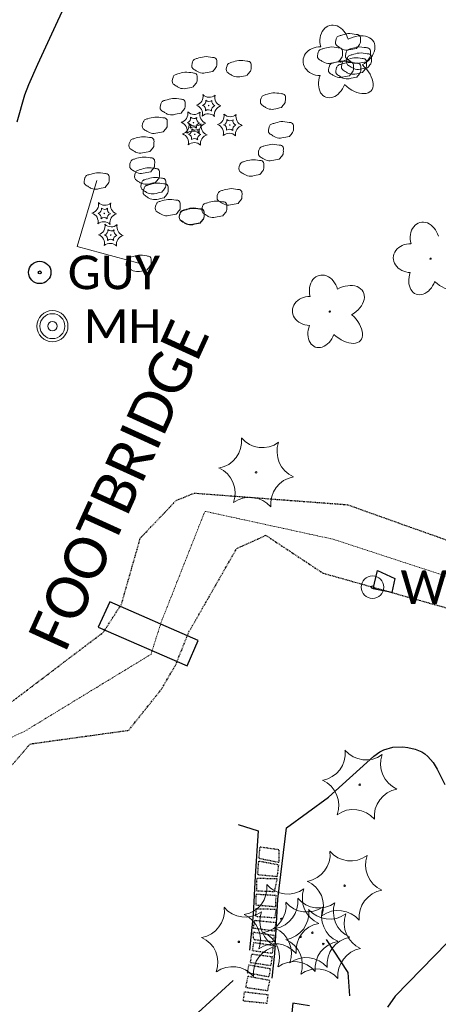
# Model space of a CAD drawing. Extents: x 386237 to 390135, y 96958 to 113752.
# Tile 56 of 116: x 388249 to 388309, y 102143 to 102283. Entities that reach past the tile are written whole.
import ezdxf
from ezdxf.enums import TextEntityAlignment as Align

# ---------------------------------------------------------------- set-up
doc = ezdxf.new("R2010")
doc.units = 0
doc.header["$MEASUREMENT"] = 0
doc.linetypes.add('Echnl', pattern=[0.68, 0.25, -0.03, 0.02, -0.03, 0.02, -0.03, 0.02, -0.03, 0.25])
doc.linetypes.add('Wisdot1', pattern=[0.0625, 0.03125, -0.03125])
for name, color, linetype, lineweight in [('E_BLD', 231, 'Continuous', 25), ('E_BLD_Steps', 31, 'Wisdot1', 25), ('E_DTM_BreakLines', 31, 'Continuous', 25), ('E_FEN_Generic', 41, 'Efen', 18), ('E_LAND_Vegetation', 81, 'Continuous', 18), ('E_MISCPROP_Railing', 31, 'Continuous', 18), ('E_MISCPROP_Solid', 231, 'Continuous', 18), ('E_MISCPROP_Well', 131, 'Continuous', 18), ('E_RDWY_AsphConc', 201, 'Continuous', 25), ('E_STRUCT', 41, 'Continuous', 25), ('E_UTL_EGuyWire', 201, 'Continuous', 25), ('E_UTL_MH', 31, 'Continuous', 18), ('E_WAL', 41, 'Continuous', 25), ('E_WTR_Channel', 131, 'Echnl', 18), ('E_WTR_Edge', 131, 'Echnl', 25)]:
    doc.layers.add(name, color=color, linetype=linetype, lineweight=lineweight)
doc.styles.add('CalibriLight', font='calibril.ttf')
doc.linetypes.add('Efen', pattern='A,0.105,-0.0325,[20,dgnlstyle-ewdotudls.shx,S=0.000293,R=0,X=0,Y=0],-0.0325,0.105', length=0.275)

# ---------------------------------------------------------------- blocks, each defined once
blk = doc.blocks.new('GUY')
at = {"color": 0, "linetype": 'ByBlock', "lineweight": -2, "transparency": 16777216}
for radius in [4, 0.5]:
    blk.add_circle((0, 0), radius, dxfattribs=at)
at = {"color": 0, "linetype": 'ByBlock', "lineweight": -2, "transparency": 16777216, "style": 'CalibriLight'}
blk.add_text('GUY', height=12, dxfattribs=at).set_placement((10, 0), align=Align.MIDDLE_LEFT)
blk = doc.blocks.new('MH')
at = {"color": 0, "linetype": 'ByBlock', "lineweight": -2, "transparency": 16777216}
for radius in [5, 4, 1.5]:
    blk.add_circle((0, 0), radius, dxfattribs=at)
at = {"color": 0, "linetype": 'ByBlock', "lineweight": -2, "transparency": 16777216, "style": 'CalibriLight'}
blk.add_text('MH', height=10.8, dxfattribs=at).set_placement((10, 0), align=Align.MIDDLE_LEFT)
blk = doc.blocks.new('WELL')
at = {"color": 0, "linetype": 'ByBlock', "lineweight": -2, "transparency": 16777216}
for radius in [4, 0.5]:
    blk.add_circle((0, 0), radius, dxfattribs=at)
at = {"color": 0, "linetype": 'ByBlock', "lineweight": -2, "transparency": 16777216, "style": 'CalibriLight'}
blk.add_text('WELL', height=12, dxfattribs=at).set_placement((10, 0), align=Align.MIDDLE_LEFT)

msp = doc.modelspace()

# ---------------------------------------------------------------- linework, layer by layer
at = {"layer": 'E_BLD', "ltscale": 5}
for p, q in [((388299.8, 102201.9), (388300.41, 102204.51)), ((388300.41, 102204.51), (388302.87, 102203.37)), ((388302.87, 102203.37), (388302.46, 102201.36)), ((388302.46, 102201.36), (388299.8, 102201.9))]:
    msp.add_line(p, q, dxfattribs=at)
at = {"layer": 'E_BLD_Steps', "flags": 128}
for points in [[(388286.35, 102162.92), (388283.51, 102163.49), (388283.65, 102165.16), (388286.35, 102164.78), (388286.35, 102162.92)], [(388286.07, 102160.91), (388283.32, 102161.17), (388283.47, 102163.15), (388286.27, 102162.62), (388286.07, 102160.91)], [(388285.67, 102158.76), (388283.18, 102158.86), (388283.22, 102160.7), (388286.07, 102160.65), (388285.67, 102158.76)], [(388285.87, 102156.61), (388283.08, 102156.84), (388283.08, 102158.44), (388285.88, 102158.27), (388285.87, 102156.61)], [(388285.75, 102155.03), (388283.05, 102155.23), (388283.11, 102156.36), (388285.91, 102156.29), (388285.75, 102155.03)], [(388285.72, 102153.15), (388282.7, 102153.56), (388282.92, 102154.7), (388285.89, 102154.4), (388285.72, 102153.15)], [(388285.48, 102151.62), (388282.77, 102151.93), (388282.65, 102153.03), (388285.71, 102152.56), (388285.48, 102151.62)], [(388285.37, 102149.98), (388282.57, 102150.35), (388282.77, 102151.55), (388285.51, 102151.14), (388285.37, 102149.98)], [(388285.17, 102148.23), (388282.28, 102148.66), (388282.48, 102149.9), (388285.36, 102149.53), (388285.17, 102148.23)], [(388284.9, 102146.63), (388281.86, 102147.21), (388282.07, 102148.35), (388285.12, 102147.83), (388284.9, 102146.63)], [(388284.69, 102144.66), (388281.63, 102145.11), (388281.94, 102146.75), (388285.02, 102146.17), (388284.69, 102144.66)], [(388284.61, 102142.86), (388281.27, 102143.2), (388281.44, 102144.53), (388284.76, 102144.12), (388284.61, 102142.86)]]:
    msp.add_lwpolyline(points, dxfattribs=at)
at = {"layer": 'E_DTM_BreakLines', "flags": 128}
msp.add_lwpolyline([(388218.96, 102118.31), (388227.08, 102120.58), (388232.13, 102128.48), (388237.77, 102131.18), (388246.45, 102130.37), (388258.52, 102130.72), (388265.83, 102137.17), (388274.82, 102141.56), (388279.83, 102146.11)], dxfattribs=at)
at = {"layer": 'E_FEN_Generic', "flags": 128}
msp.add_lwpolyline([(388266.39, 102248.28), (388257.58, 102250.66), (388260.4, 102260.02)], dxfattribs=at)
at = {"layer": 'E_LAND_Vegetation'}
for centre, radius in [((388295.1, 102276.96), 0.0916), ((388276.33, 102270.71), 0.0366), ((388274.16, 102268.27), 0.0366), ((388279.34, 102267.95), 0.0366), ((388274.35, 102266.61), 0.0366), ((388261.44, 102255.35), 0.0366), ((388262.37, 102252.26), 0.0366), ((388307.96, 102248.91), 0.0916), ((388293.59, 102241.38), 0.0916), ((388283.09, 102218.48), 0.112), ((388297.86, 102174.01), 0.112), ((388295.7, 102159.63), 0.112), ((388286.7, 102154.9), 0.112), ((388291.11, 102152.93), 0.112), ((388280.63, 102151.63), 0.112), ((388289.42, 102152.35), 0.112), ((388292.66, 102151.33), 0.112)]:
    msp.add_circle(centre, radius, dxfattribs=at)
at = {"layer": 'E_LAND_Vegetation', "extrusion": (0, 0, -1)}
for centre, radius, start, end in [((-388274.24, 102272.02), 1.29, 168.9999, 254.812), ((-388275.28, 102271.36), 0.645, 168.9999, 254.812), ((-388272.07, 102269.57), 1.29, 168.9999, 254.812), ((-388277.24, 102269.25), 1.29, 168.9999, 254.812), ((-388272.25, 102267.92), 1.29, 168.9999, 254.812), ((-388273.12, 102268.92), 0.645, 168.9999, 254.812), ((-388278.29, 102268.6), 0.645, 168.9999, 254.812), ((-388273.3, 102267.26), 0.645, 168.9999, 254.812), ((-388259.35, 102256.65), 1.29, 168.9999, 254.812), ((-388260.4, 102256), 0.645, 168.9999, 254.812), ((-388260.27, 102253.57), 1.29, 168.9999, 254.812), ((-388261.32, 102252.91), 0.645, 168.9999, 254.812), ((-388289.1, 102213.96), 3.94, 354.0728, 79.7489), ((-388303.87, 102169.49), 3.94, 354.0728, 79.7489), ((-388301.71, 102155.11), 3.94, 354.0728, 79.7489), ((-388292.71, 102150.38), 3.94, 354.0728, 79.7489), ((-388295.44, 102147.83), 3.94, 354.0728, 79.7489), ((-388297.13, 102148.41), 3.94, 354.0728, 79.7489), ((-388286.65, 102147.11), 3.94, 354.0728, 79.7489), ((-388298.68, 102146.81), 3.94, 354.0728, 79.7489)]:
    msp.add_arc(centre, radius, start, end, dxfattribs=at)
at = {"layer": 'E_LAND_Vegetation'}
for centre, radius, start, end in [((388276.41, 102273.18), 1.29, 225.2113, 310.9762), ((388278.5, 102271.87), 1.29, 165.2113, 250.9762), ((388274.15, 102269.55), 1.29, 345.2113, 70.9762), ((388275.24, 102270.13), 0.645, 345.2113, 70.9762), ((388276.37, 102271.94), 0.645, 225.2113, 310.9762), ((388277.38, 102270.06), 0.645, 105.2018, 190.9838), ((388277.42, 102271.29), 0.645, 165.2113, 250.9762), ((388278.42, 102269.41), 1.29, 105.2018, 190.9838), ((388274.25, 102270.73), 1.29, 225.2113, 310.9762), ((388276.34, 102269.43), 1.29, 165.2113, 250.9762), ((388276.25, 102268.25), 1.29, 45.2113, 130.9762), ((388276.29, 102269.48), 0.645, 45.2113, 130.9762), ((388279.42, 102270.41), 1.29, 225.2113, 310.9762), ((388281.51, 102269.11), 1.29, 165.2113, 250.9762), ((388271.99, 102267.11), 1.29, 345.2113, 70.9762), ((388273.08, 102267.69), 0.645, 345.2113, 70.9762), ((388274.43, 102269.08), 1.29, 225.2113, 310.9762), ((388274.21, 102269.5), 0.645, 225.2113, 310.9762), ((388275.21, 102267.61), 0.645, 105.2018, 190.9838), ((388275.25, 102268.85), 0.645, 165.2113, 250.9762), ((388276.26, 102266.96), 1.29, 105.2018, 190.9838), ((388276.52, 102267.77), 1.29, 165.2113, 250.9762), ((388277.16, 102266.79), 1.29, 345.2113, 70.9762), ((388278.25, 102267.37), 0.645, 345.2113, 70.9762), ((388279.38, 102269.18), 0.645, 225.2113, 310.9762), ((388280.39, 102267.3), 0.645, 105.2018, 190.9838), ((388280.43, 102268.53), 0.645, 165.2113, 250.9762), ((388281.43, 102266.64), 1.29, 105.2018, 190.9838), ((388272.17, 102265.45), 1.29, 345.2113, 70.9762), ((388274.08, 102265.8), 1.29, 45.2113, 130.9762), ((388273.26, 102266.03), 0.645, 345.2113, 70.9762), ((388274.12, 102267.03), 0.645, 45.2113, 130.9762), ((388274.39, 102267.85), 0.645, 225.2113, 310.9762), ((388275.39, 102265.96), 0.645, 105.2018, 190.9838), ((388275.44, 102267.19), 0.645, 165.2113, 250.9762), ((388276.44, 102265.31), 1.29, 105.2018, 190.9838), ((388279.26, 102265.48), 1.29, 45.2113, 130.9762), ((388279.3, 102266.71), 0.645, 45.2113, 130.9762), ((388274.26, 102264.15), 1.29, 45.2113, 130.9762), ((388274.31, 102265.38), 0.645, 45.2113, 130.9762), ((388261.53, 102257.81), 1.29, 225.2113, 310.9762), ((388263.62, 102256.51), 1.29, 165.2113, 250.9762), ((388259.27, 102254.19), 1.29, 345.2113, 70.9762), ((388260.36, 102254.77), 0.645, 345.2113, 70.9762), ((388261.49, 102256.58), 0.645, 225.2113, 310.9762), ((388262.49, 102254.69), 0.645, 105.2018, 190.9838), ((388262.53, 102255.93), 0.645, 165.2113, 250.9762), ((388263.54, 102254.04), 1.29, 105.2018, 190.9838), ((388261.36, 102252.88), 1.29, 45.2113, 130.9762), ((388261.4, 102254.11), 0.645, 45.2113, 130.9762), ((388262.45, 102254.73), 1.29, 225.2113, 310.9762), ((388264.54, 102253.42), 1.29, 165.2113, 250.9762), ((388260.19, 102251.1), 1.29, 345.2113, 70.9762), ((388262.41, 102253.5), 0.645, 225.2113, 310.9762), ((388263.46, 102252.84), 0.645, 165.2113, 250.9762), ((388262.28, 102249.8), 1.29, 45.2113, 130.9762), ((388261.28, 102251.68), 0.645, 345.2113, 70.9762), ((388262.33, 102251.03), 0.645, 45.2113, 130.9762), ((388263.41, 102251.61), 0.645, 105.2018, 190.9838), ((388264.46, 102250.96), 1.29, 105.2018, 190.9838), ((388277.1, 102222.96), 3.93, 280.2067, 5.9716), ((388283.99, 102225.94), 3.93, 220.2113, 305.9762), ((388290, 102221.43), 3.93, 160.2113, 245.9762), ((388276.17, 102215.53), 3.93, 340.2113, 65.9762), ((388282.18, 102211.02), 3.93, 40.2113, 125.9762), ((388291.87, 102178.49), 3.93, 280.2067, 5.9716), ((388298.76, 102181.47), 3.93, 220.2113, 305.9762), ((388304.77, 102176.96), 3.93, 160.2113, 245.9762), ((388290.95, 102171.06), 3.93, 340.2113, 65.9762), ((388296.96, 102166.55), 3.93, 40.2113, 125.9762), ((388289.71, 102164.11), 3.93, 280.2067, 5.9716), ((388296.6, 102167.09), 3.93, 220.2113, 305.9762), ((388302.61, 102162.58), 3.93, 160.2113, 245.9762), ((388280.71, 102159.38), 3.93, 280.2067, 5.9716), ((388287.6, 102162.36), 3.93, 220.2113, 305.9762), ((388288.78, 102156.68), 3.93, 340.2113, 65.9762), ((388293.61, 102157.85), 3.93, 160.2113, 245.9762), ((388283.44, 102156.83), 3.93, 280.2067, 5.9716), ((388285.13, 102157.41), 3.93, 280.2067, 5.9716), ((388290.33, 102159.81), 3.93, 220.2113, 305.9762), ((388292.02, 102160.39), 3.93, 220.2113, 305.9762), ((388298.03, 102155.88), 3.93, 160.2113, 245.9762), ((388274.65, 102156.11), 3.93, 280.2067, 5.9716), ((388281.54, 102159.09), 3.93, 220.2113, 305.9762), ((388287.55, 102154.58), 3.93, 160.2113, 245.9762), ((388286.68, 102155.81), 3.93, 280.2067, 5.9716), ((388293.57, 102158.79), 3.93, 220.2113, 305.9762), ((388296.34, 102155.3), 3.93, 160.2113, 245.9762), ((388294.79, 102152.17), 3.93, 40.2113, 125.9762), ((388299.58, 102154.27), 3.93, 160.2113, 245.9762), ((388279.78, 102151.95), 3.93, 340.2113, 65.9762), ((388282.51, 102149.4), 3.93, 340.2113, 65.9762), ((388284.2, 102149.98), 3.93, 340.2113, 65.9762), ((388273.72, 102148.68), 3.93, 340.2113, 65.9762), ((388285.75, 102148.38), 3.93, 340.2113, 65.9762), ((388285.79, 102147.44), 3.93, 40.2113, 125.9762), ((388288.52, 102144.89), 3.93, 40.2113, 125.9762), ((388290.21, 102145.47), 3.93, 40.2113, 125.9762), ((388279.73, 102144.17), 3.93, 40.2113, 125.9762), ((388291.76, 102143.86), 3.93, 40.2113, 125.9762)]:
    msp.add_arc(centre, radius, start, end, dxfattribs=at)
for centre, major_axis, ratio in [((388294.25, 102279.62), (0.68, -2.49), 0.782863), ((388294.25, 102279.62), (0.68, -2.49), 0.782863), ((388297.21, 102278.32), (-2.64, -1.46), 0.691916), ((388297.21, 102278.32), (-2.64, -1.46), 0.691916), ((388292.25, 102277.03), (2.47, -0.06), 0.832022), ((388292.25, 102277.03), (2.47, -0.06), 0.832022), ((388296.96, 102275.1), (-2.51, 2.29), 0.560249), ((388296.96, 102275.1), (-2.51, 2.29), 0.560249), ((388293.94, 102274.33), (0.9, 2.43), 0.716896), ((388293.94, 102274.33), (0.9, 2.43), 0.716896), ((388307.12, 102251.57), (0.68, -2.49), 0.782863), ((388307.12, 102251.57), (0.68, -2.49), 0.782863), ((388305.12, 102248.99), (2.47, -0.06), 0.832022), ((388305.12, 102248.99), (2.47, -0.06), 0.832022), ((388309.82, 102247.06), (-2.51, 2.29), 0.560249), ((388309.82, 102247.06), (-2.51, 2.29), 0.560249), ((388292.74, 102244.04), (0.68, -2.49), 0.782863), ((388292.74, 102244.04), (0.68, -2.49), 0.782863), ((388306.81, 102246.29), (0.9, 2.43), 0.716896), ((388306.81, 102246.29), (0.9, 2.43), 0.716896), ((388295.7, 102242.75), (-2.64, -1.46), 0.691916), ((388295.7, 102242.75), (-2.64, -1.46), 0.691916), ((388290.74, 102241.46), (2.47, -0.06), 0.832022), ((388290.74, 102241.46), (2.47, -0.06), 0.832022), ((388295.45, 102239.53), (-2.51, 2.29), 0.560249), ((388295.45, 102239.53), (-2.51, 2.29), 0.560249), ((388292.43, 102238.76), (0.9, 2.43), 0.716896), ((388292.43, 102238.76), (0.9, 2.43), 0.716896)]:
    msp.add_ellipse(centre, major_axis=major_axis, ratio=ratio, start_param=1.570796, end_param=4.712389, dxfattribs=at)
at = {"layer": 'E_MISCPROP_Solid'}
for points in [[(388297.39, 102278.86), (388297.54, 102279.05), (388297.69, 102279.24), (388297.84, 102279.43), (388297.99, 102279.61), (388297.96, 102279.89), (388297.96, 102280.12), (388297.96, 102280.32), (388298, 102280.52), (388297.82, 102280.71), (388297.67, 102280.87), (388297.51, 102280.83), (388297.34, 102280.85), (388296.96, 102280.91), (388296.56, 102281), (388296.18, 102280.95), (388295.84, 102280.91), (388295.52, 102280.81), (388295.18, 102280.71), (388295.03, 102280.67), (388294.88, 102280.63), (388294.73, 102280.55), (388294.61, 102280.47), (388294.57, 102280.33), (388294.52, 102280.21), (388294.41, 102279.93), (388294.3, 102279.5), (388294.54, 102279.29), (388294.7, 102279.15), (388294.87, 102279.06), (388295.04, 102278.95), (388295.17, 102278.88), (388295.28, 102278.8), (388295.42, 102278.74), (388295.71, 102278.61), (388296.03, 102278.59), (388296.32, 102278.64), (388296.68, 102278.72), (388297.04, 102278.79), (388297.39, 102278.86)], [(388294.83, 102276.95), (388294.98, 102277.14), (388295.13, 102277.33), (388295.28, 102277.52), (388295.43, 102277.7), (388295.4, 102277.98), (388295.4, 102278.21), (388295.41, 102278.41), (388295.44, 102278.61), (388295.26, 102278.8), (388295.11, 102278.95), (388294.95, 102278.92), (388294.79, 102278.94), (388294.4, 102279), (388294, 102279.09), (388293.62, 102279.04), (388293.29, 102279), (388292.96, 102278.9), (388292.62, 102278.8), (388292.47, 102278.76), (388292.32, 102278.72), (388292.17, 102278.63), (388292.05, 102278.56), (388292.01, 102278.42), (388291.96, 102278.3), (388291.85, 102278.02), (388291.74, 102277.59), (388291.98, 102277.37), (388292.14, 102277.24), (388292.31, 102277.15), (388292.48, 102277.04), (388292.61, 102276.97), (388292.72, 102276.89), (388292.86, 102276.83), (388293.15, 102276.7), (388293.47, 102276.67), (388293.76, 102276.73), (388294.12, 102276.8), (388294.48, 102276.88), (388294.83, 102276.95)], [(388298.81, 102276.96), (388298.97, 102277.15), (388299.12, 102277.34), (388299.27, 102277.53), (388299.41, 102277.71), (388299.38, 102277.99), (388299.38, 102278.22), (388299.39, 102278.42), (388299.42, 102278.62), (388299.24, 102278.81), (388299.09, 102278.97), (388298.93, 102278.93), (388298.77, 102278.96), (388298.38, 102279.01), (388297.99, 102279.1), (388297.6, 102279.05), (388297.27, 102279.01), (388296.94, 102278.91), (388296.61, 102278.81), (388296.45, 102278.77), (388296.3, 102278.74), (388296.16, 102278.65), (388296.03, 102278.58), (388295.99, 102278.44), (388295.94, 102278.32), (388295.83, 102278.03), (388295.73, 102277.6), (388295.97, 102277.39), (388296.12, 102277.25), (388296.29, 102277.16), (388296.46, 102277.06), (388296.59, 102276.98), (388296.7, 102276.9), (388296.84, 102276.84), (388297.14, 102276.72), (388297.45, 102276.69), (388297.75, 102276.75), (388298.1, 102276.82), (388298.46, 102276.89), (388298.81, 102276.96)], [(388276.91, 102275.57), (388277.06, 102275.76), (388277.21, 102275.95), (388277.36, 102276.14), (388277.51, 102276.33), (388277.48, 102276.6), (388277.48, 102276.83), (388277.48, 102277.03), (388277.52, 102277.24), (388277.34, 102277.43), (388277.19, 102277.58), (388277.03, 102277.55), (388276.86, 102277.57), (388276.47, 102277.63), (388276.08, 102277.71), (388275.7, 102277.66), (388275.36, 102277.62), (388275.03, 102277.52), (388274.7, 102277.43), (388274.55, 102277.38), (388274.4, 102277.35), (388274.25, 102277.26), (388274.13, 102277.19), (388274.08, 102277.05), (388274.04, 102276.93), (388273.93, 102276.64), (388273.82, 102276.21), (388274.06, 102276), (388274.22, 102275.86), (388274.39, 102275.77), (388274.56, 102275.67), (388274.68, 102275.59), (388274.8, 102275.52), (388274.94, 102275.45), (388275.23, 102275.33), (388275.54, 102275.3), (388275.84, 102275.36), (388276.2, 102275.43), (388276.55, 102275.5), (388276.91, 102275.57)], [(388298.98, 102276.1), (388299.13, 102276.29), (388299.28, 102276.48), (388299.43, 102276.67), (388299.57, 102276.85), (388299.54, 102277.13), (388299.55, 102277.36), (388299.55, 102277.56), (388299.59, 102277.76), (388299.4, 102277.95), (388299.26, 102278.11), (388299.09, 102278.07), (388298.93, 102278.1), (388298.54, 102278.15), (388298.15, 102278.24), (388297.77, 102278.19), (388297.43, 102278.15), (388297.1, 102278.05), (388296.77, 102277.95), (388296.61, 102277.91), (388296.47, 102277.88), (388296.32, 102277.79), (388296.2, 102277.71), (388296.15, 102277.58), (388296.1, 102277.45), (388296, 102277.17), (388295.89, 102276.74), (388296.13, 102276.53), (388296.28, 102276.39), (388296.45, 102276.3), (388296.63, 102276.19), (388296.75, 102276.12), (388296.87, 102276.04), (388297.01, 102275.98), (388297.3, 102275.85), (388297.61, 102275.83), (388297.91, 102275.89), (388298.27, 102275.96), (388298.62, 102276.03), (388298.98, 102276.1)], [(388281.82, 102275.02), (388281.97, 102275.21), (388282.12, 102275.4), (388282.27, 102275.59), (388282.42, 102275.78), (388282.39, 102276.05), (388282.39, 102276.28), (388282.39, 102276.48), (388282.43, 102276.69), (388282.25, 102276.88), (388282.1, 102277.03), (388281.94, 102277), (388281.77, 102277.02), (388281.39, 102277.08), (388280.99, 102277.16), (388280.61, 102277.12), (388280.27, 102277.07), (388279.95, 102276.97), (388279.61, 102276.88), (388279.46, 102276.83), (388279.31, 102276.8), (388279.16, 102276.71), (388279.04, 102276.64), (388279, 102276.5), (388278.95, 102276.38), (388278.84, 102276.09), (388278.73, 102275.66), (388278.97, 102275.45), (388279.13, 102275.31), (388279.3, 102275.22), (388279.47, 102275.12), (388279.6, 102275.04), (388279.71, 102274.97), (388279.85, 102274.91), (388280.14, 102274.78), (388280.46, 102274.75), (388280.75, 102274.81), (388281.11, 102274.88), (388281.47, 102274.95), (388281.82, 102275.02)], [(388296.4, 102274.95), (388296.55, 102275.14), (388296.7, 102275.33), (388296.85, 102275.52), (388296.99, 102275.71), (388296.97, 102275.98), (388296.97, 102276.21), (388296.97, 102276.41), (388297.01, 102276.62), (388296.83, 102276.81), (388296.68, 102276.96), (388296.52, 102276.92), (388296.35, 102276.95), (388295.96, 102277.01), (388295.57, 102277.09), (388295.19, 102277.04), (388294.85, 102277), (388294.52, 102276.9), (388294.19, 102276.81), (388294.03, 102276.76), (388293.89, 102276.73), (388293.74, 102276.64), (388293.62, 102276.57), (388293.57, 102276.43), (388293.53, 102276.31), (388293.42, 102276.02), (388293.31, 102275.59), (388293.55, 102275.38), (388293.7, 102275.24), (388293.87, 102275.15), (388294.05, 102275.05), (388294.17, 102274.97), (388294.29, 102274.89), (388294.43, 102274.83), (388294.72, 102274.71), (388295.03, 102274.68), (388295.33, 102274.74), (388295.69, 102274.81), (388296.04, 102274.88), (388296.4, 102274.95)], [(388297.44, 102274.75), (388297.59, 102274.94), (388297.74, 102275.13), (388297.89, 102275.32), (388298.03, 102275.51), (388298, 102275.78), (388298.01, 102276.01), (388298.01, 102276.21), (388298.05, 102276.42), (388297.86, 102276.61), (388297.72, 102276.76), (388297.55, 102276.73), (388297.39, 102276.75), (388297, 102276.81), (388296.61, 102276.89), (388296.23, 102276.84), (388295.89, 102276.8), (388295.56, 102276.7), (388295.23, 102276.61), (388295.07, 102276.56), (388294.93, 102276.53), (388294.78, 102276.44), (388294.66, 102276.37), (388294.61, 102276.23), (388294.56, 102276.11), (388294.46, 102275.82), (388294.35, 102275.39), (388294.59, 102275.18), (388294.74, 102275.04), (388294.91, 102274.95), (388295.09, 102274.85), (388295.21, 102274.77), (388295.33, 102274.7), (388295.47, 102274.63), (388295.76, 102274.51), (388296.07, 102274.48), (388296.37, 102274.54), (388296.73, 102274.61), (388297.08, 102274.68), (388297.44, 102274.75)], [(388298.25, 102275.41), (388298.4, 102275.6), (388298.55, 102275.79), (388298.7, 102275.98), (388298.85, 102276.16), (388298.82, 102276.44), (388298.82, 102276.67), (388298.83, 102276.87), (388298.86, 102277.07), (388298.68, 102277.26), (388298.53, 102277.41), (388298.37, 102277.38), (388298.21, 102277.4), (388297.82, 102277.46), (388297.42, 102277.55), (388297.04, 102277.5), (388296.71, 102277.46), (388296.38, 102277.36), (388296.04, 102277.26), (388295.89, 102277.22), (388295.74, 102277.18), (388295.59, 102277.09), (388295.47, 102277.02), (388295.43, 102276.88), (388295.38, 102276.76), (388295.27, 102276.48), (388295.16, 102276.05), (388295.4, 102275.83), (388295.56, 102275.7), (388295.73, 102275.61), (388295.9, 102275.5), (388296.03, 102275.43), (388296.14, 102275.35), (388296.28, 102275.29), (388296.57, 102275.16), (388296.89, 102275.13), (388297.18, 102275.19), (388297.54, 102275.26), (388297.9, 102275.34), (388298.25, 102275.41)], [(388274.12, 102273.36), (388274.27, 102273.55), (388274.42, 102273.74), (388274.57, 102273.93), (388274.72, 102274.11), (388274.69, 102274.39), (388274.69, 102274.62), (388274.7, 102274.82), (388274.73, 102275.02), (388274.55, 102275.21), (388274.4, 102275.36), (388274.24, 102275.33), (388274.08, 102275.35), (388273.69, 102275.41), (388273.29, 102275.49), (388272.91, 102275.45), (388272.58, 102275.41), (388272.25, 102275.3), (388271.91, 102275.21), (388271.76, 102275.17), (388271.61, 102275.13), (388271.46, 102275.04), (388271.34, 102274.97), (388271.3, 102274.83), (388271.25, 102274.71), (388271.14, 102274.42), (388271.03, 102274), (388271.27, 102273.78), (388271.43, 102273.65), (388271.6, 102273.55), (388271.77, 102273.45), (388271.9, 102273.38), (388272.01, 102273.3), (388272.15, 102273.24), (388272.44, 102273.11), (388272.76, 102273.08), (388273.05, 102273.14), (388273.41, 102273.21), (388273.77, 102273.29), (388274.12, 102273.36)], [(388286.69, 102270.42), (388286.84, 102270.61), (388286.99, 102270.8), (388287.14, 102270.99), (388287.28, 102271.17), (388287.25, 102271.45), (388287.26, 102271.68), (388287.26, 102271.88), (388287.3, 102272.08), (388287.11, 102272.27), (388286.97, 102272.42), (388286.8, 102272.39), (388286.64, 102272.41), (388286.25, 102272.47), (388285.86, 102272.55), (388285.48, 102272.51), (388285.14, 102272.47), (388284.81, 102272.36), (388284.48, 102272.27), (388284.32, 102272.23), (388284.18, 102272.19), (388284.03, 102272.1), (388283.91, 102272.03), (388283.86, 102271.89), (388283.81, 102271.77), (388283.71, 102271.48), (388283.6, 102271.06), (388283.84, 102270.84), (388283.99, 102270.71), (388284.16, 102270.61), (388284.34, 102270.51), (388284.46, 102270.44), (388284.58, 102270.36), (388284.72, 102270.3), (388285.01, 102270.17), (388285.32, 102270.14), (388285.62, 102270.2), (388285.98, 102270.27), (388286.33, 102270.35), (388286.69, 102270.42)], [(388272.39, 102269.63), (388272.54, 102269.82), (388272.69, 102270.01), (388272.84, 102270.2), (388272.99, 102270.38), (388272.96, 102270.66), (388272.96, 102270.89), (388272.96, 102271.09), (388273, 102271.29), (388272.82, 102271.48), (388272.67, 102271.63), (388272.51, 102271.6), (388272.34, 102271.62), (388271.96, 102271.68), (388271.56, 102271.76), (388271.18, 102271.72), (388270.84, 102271.68), (388270.51, 102271.57), (388270.18, 102271.48), (388270.03, 102271.44), (388269.88, 102271.4), (388269.73, 102271.31), (388269.61, 102271.24), (388269.56, 102271.1), (388269.52, 102270.98), (388269.41, 102270.69), (388269.3, 102270.27), (388269.54, 102270.05), (388269.7, 102269.92), (388269.87, 102269.82), (388270.04, 102269.72), (388270.17, 102269.65), (388270.28, 102269.57), (388270.42, 102269.51), (388270.71, 102269.38), (388271.03, 102269.35), (388271.32, 102269.41), (388271.68, 102269.48), (388272.03, 102269.56), (388272.39, 102269.63)], [(388269.86, 102266.98), (388270.01, 102267.17), (388270.16, 102267.36), (388270.31, 102267.55), (388270.45, 102267.73), (388270.43, 102268.01), (388270.43, 102268.24), (388270.43, 102268.44), (388270.47, 102268.64), (388270.29, 102268.83), (388270.14, 102268.98), (388269.98, 102268.95), (388269.81, 102268.97), (388269.42, 102269.03), (388269.03, 102269.11), (388268.65, 102269.07), (388268.31, 102269.03), (388267.98, 102268.92), (388267.65, 102268.83), (388267.49, 102268.79), (388267.35, 102268.75), (388267.2, 102268.66), (388267.08, 102268.59), (388267.03, 102268.45), (388266.99, 102268.33), (388266.88, 102268.04), (388266.77, 102267.62), (388267.01, 102267.4), (388267.16, 102267.27), (388267.33, 102267.17), (388267.51, 102267.07), (388267.63, 102267), (388267.75, 102266.92), (388267.89, 102266.86), (388268.18, 102266.73), (388268.49, 102266.7), (388268.79, 102266.76), (388269.15, 102266.83), (388269.5, 102266.91), (388269.86, 102266.98)], [(388287.84, 102266.33), (388287.99, 102266.52), (388288.14, 102266.71), (388288.29, 102266.9), (388288.43, 102267.08), (388288.4, 102267.36), (388288.41, 102267.59), (388288.41, 102267.79), (388288.45, 102267.99), (388288.26, 102268.18), (388288.12, 102268.33), (388287.95, 102268.3), (388287.79, 102268.32), (388287.4, 102268.38), (388287.01, 102268.46), (388286.63, 102268.42), (388286.29, 102268.38), (388285.96, 102268.27), (388285.63, 102268.18), (388285.47, 102268.14), (388285.33, 102268.1), (388285.18, 102268.01), (388285.06, 102267.94), (388285.01, 102267.8), (388284.96, 102267.68), (388284.86, 102267.39), (388284.75, 102266.97), (388284.99, 102266.75), (388285.14, 102266.62), (388285.31, 102266.52), (388285.49, 102266.42), (388285.61, 102266.35), (388285.73, 102266.27), (388285.87, 102266.21), (388286.16, 102266.08), (388286.47, 102266.05), (388286.77, 102266.11), (388287.13, 102266.18), (388287.48, 102266.26), (388287.84, 102266.33)], [(388267.96, 102264.17), (388268.11, 102264.36), (388268.26, 102264.55), (388268.41, 102264.74), (388268.56, 102264.92), (388268.53, 102265.2), (388268.53, 102265.43), (388268.53, 102265.63), (388268.57, 102265.83), (388268.39, 102266.02), (388268.24, 102266.18), (388268.08, 102266.14), (388267.91, 102266.17), (388267.52, 102266.22), (388267.13, 102266.31), (388266.75, 102266.26), (388266.41, 102266.22), (388266.08, 102266.12), (388265.75, 102266.02), (388265.6, 102265.98), (388265.45, 102265.95), (388265.3, 102265.86), (388265.18, 102265.78), (388265.13, 102265.65), (388265.09, 102265.52), (388264.98, 102265.24), (388264.87, 102264.81), (388265.11, 102264.6), (388265.27, 102264.46), (388265.44, 102264.37), (388265.61, 102264.26), (388265.73, 102264.19), (388265.85, 102264.11), (388265.99, 102264.05), (388266.28, 102263.92), (388266.59, 102263.9), (388266.89, 102263.96), (388267.25, 102264.03), (388267.6, 102264.1), (388267.96, 102264.17)], [(388286.4, 102263.09), (388286.55, 102263.28), (388286.7, 102263.47), (388286.85, 102263.66), (388287, 102263.84), (388286.97, 102264.12), (388286.97, 102264.35), (388286.98, 102264.55), (388287.01, 102264.75), (388286.83, 102264.94), (388286.68, 102265.09), (388286.52, 102265.06), (388286.36, 102265.08), (388285.97, 102265.14), (388285.58, 102265.23), (388285.19, 102265.18), (388284.86, 102265.14), (388284.53, 102265.04), (388284.2, 102264.94), (388284.04, 102264.9), (388283.89, 102264.86), (388283.74, 102264.77), (388283.62, 102264.7), (388283.58, 102264.56), (388283.53, 102264.44), (388283.42, 102264.16), (388283.31, 102263.73), (388283.55, 102263.51), (388283.71, 102263.38), (388283.88, 102263.29), (388284.05, 102263.18), (388284.18, 102263.11), (388284.29, 102263.03), (388284.43, 102262.97), (388284.72, 102262.84), (388285.04, 102262.81), (388285.34, 102262.87), (388285.69, 102262.94), (388286.05, 102263.02), (388286.4, 102263.09)], [(388268.06, 102261.28), (388268.21, 102261.47), (388268.36, 102261.66), (388268.51, 102261.85), (388268.65, 102262.03), (388268.62, 102262.31), (388268.63, 102262.54), (388268.63, 102262.74), (388268.67, 102262.94), (388268.48, 102263.13), (388268.34, 102263.29), (388268.17, 102263.25), (388268.01, 102263.28), (388267.62, 102263.33), (388267.23, 102263.42), (388266.85, 102263.37), (388266.51, 102263.33), (388266.18, 102263.23), (388265.85, 102263.13), (388265.69, 102263.09), (388265.55, 102263.06), (388265.4, 102262.97), (388265.28, 102262.9), (388265.23, 102262.76), (388265.18, 102262.64), (388265.08, 102262.35), (388264.97, 102261.92), (388265.21, 102261.71), (388265.36, 102261.57), (388265.53, 102261.48), (388265.71, 102261.38), (388265.83, 102261.3), (388265.95, 102261.22), (388266.09, 102261.16), (388266.38, 102261.04), (388266.69, 102261.01), (388266.99, 102261.07), (388267.35, 102261.14), (388267.7, 102261.21), (388268.06, 102261.28)], [(388283.63, 102260.9), (388283.78, 102261.09), (388283.93, 102261.28), (388284.08, 102261.47), (388284.23, 102261.65), (388284.2, 102261.93), (388284.2, 102262.16), (388284.21, 102262.36), (388284.24, 102262.56), (388284.06, 102262.75), (388283.91, 102262.9), (388283.75, 102262.87), (388283.59, 102262.89), (388283.2, 102262.95), (388282.8, 102263.03), (388282.42, 102262.99), (388282.09, 102262.95), (388281.76, 102262.84), (388281.42, 102262.75), (388281.27, 102262.71), (388281.12, 102262.67), (388280.97, 102262.58), (388280.85, 102262.51), (388280.81, 102262.37), (388280.76, 102262.25), (388280.65, 102261.96), (388280.54, 102261.54), (388280.78, 102261.32), (388280.94, 102261.19), (388281.11, 102261.09), (388281.28, 102260.99), (388281.41, 102260.92), (388281.52, 102260.84), (388281.66, 102260.78), (388281.95, 102260.65), (388282.27, 102260.62), (388282.56, 102260.68), (388282.92, 102260.75), (388283.28, 102260.83), (388283.63, 102260.9)], [(388261.56, 102259.04), (388261.71, 102259.23), (388261.86, 102259.42), (388262.01, 102259.61), (388262.15, 102259.79), (388262.12, 102260.07), (388262.13, 102260.3), (388262.13, 102260.5), (388262.17, 102260.7), (388261.98, 102260.89), (388261.84, 102261.05), (388261.67, 102261.01), (388261.51, 102261.04), (388261.12, 102261.09), (388260.73, 102261.18), (388260.35, 102261.13), (388260.01, 102261.09), (388259.68, 102260.99), (388259.35, 102260.89), (388259.19, 102260.85), (388259.05, 102260.82), (388258.9, 102260.73), (388258.78, 102260.66), (388258.73, 102260.52), (388258.68, 102260.4), (388258.58, 102260.11), (388258.47, 102259.68), (388258.71, 102259.47), (388258.86, 102259.33), (388259.03, 102259.24), (388259.21, 102259.14), (388259.33, 102259.06), (388259.45, 102258.98), (388259.59, 102258.92), (388259.88, 102258.8), (388260.19, 102258.77), (388260.49, 102258.83), (388260.85, 102258.9), (388261.2, 102258.97), (388261.56, 102259.04)], [(388268.74, 102259.75), (388268.9, 102259.94), (388269.05, 102260.13), (388269.2, 102260.32), (388269.34, 102260.5), (388269.31, 102260.78), (388269.31, 102261.01), (388269.32, 102261.21), (388269.35, 102261.41), (388269.17, 102261.6), (388269.02, 102261.75), (388268.86, 102261.72), (388268.7, 102261.74), (388268.31, 102261.8), (388267.92, 102261.89), (388267.53, 102261.84), (388267.2, 102261.8), (388266.87, 102261.7), (388266.54, 102261.6), (388266.38, 102261.56), (388266.23, 102261.52), (388266.09, 102261.43), (388265.96, 102261.36), (388265.92, 102261.22), (388265.87, 102261.1), (388265.76, 102260.82), (388265.66, 102260.39), (388265.9, 102260.17), (388266.05, 102260.04), (388266.22, 102259.95), (388266.39, 102259.84), (388266.52, 102259.77), (388266.63, 102259.69), (388266.77, 102259.63), (388267.07, 102259.5), (388267.38, 102259.47), (388267.68, 102259.53), (388268.03, 102259.6), (388268.39, 102259.68), (388268.74, 102259.75)], [(388269.65, 102258.37), (388269.8, 102258.56), (388269.95, 102258.75), (388270.1, 102258.94), (388270.25, 102259.12), (388270.22, 102259.4), (388270.22, 102259.63), (388270.22, 102259.83), (388270.26, 102260.03), (388270.08, 102260.22), (388269.93, 102260.38), (388269.77, 102260.34), (388269.6, 102260.37), (388269.21, 102260.42), (388268.82, 102260.51), (388268.44, 102260.46), (388268.1, 102260.42), (388267.77, 102260.32), (388267.44, 102260.22), (388267.29, 102260.18), (388267.14, 102260.15), (388266.99, 102260.06), (388266.87, 102259.99), (388266.82, 102259.85), (388266.78, 102259.73), (388266.67, 102259.44), (388266.56, 102259.01), (388266.8, 102258.8), (388266.96, 102258.66), (388267.13, 102258.57), (388267.3, 102258.47), (388267.42, 102258.39), (388267.54, 102258.31), (388267.68, 102258.25), (388267.97, 102258.13), (388268.28, 102258.1), (388268.58, 102258.16), (388268.94, 102258.23), (388269.29, 102258.3), (388269.65, 102258.37)], [(388269.98, 102257.56), (388270.13, 102257.75), (388270.28, 102257.94), (388270.43, 102258.13), (388270.58, 102258.31), (388270.55, 102258.59), (388270.55, 102258.82), (388270.56, 102259.02), (388270.59, 102259.22), (388270.41, 102259.41), (388270.26, 102259.57), (388270.1, 102259.53), (388269.94, 102259.56), (388269.55, 102259.61), (388269.16, 102259.7), (388268.77, 102259.65), (388268.44, 102259.61), (388268.11, 102259.51), (388267.78, 102259.41), (388267.62, 102259.37), (388267.47, 102259.34), (388267.32, 102259.25), (388267.2, 102259.17), (388267.16, 102259.04), (388267.11, 102258.91), (388267, 102258.63), (388266.89, 102258.2), (388267.13, 102257.99), (388267.29, 102257.85), (388267.46, 102257.76), (388267.63, 102257.65), (388267.76, 102257.58), (388267.87, 102257.5), (388268.01, 102257.44), (388268.3, 102257.31), (388268.62, 102257.29), (388268.92, 102257.35), (388269.27, 102257.42), (388269.63, 102257.49), (388269.98, 102257.56)], [(388280.51, 102256.78), (388280.66, 102256.97), (388280.81, 102257.16), (388280.96, 102257.35), (388281.1, 102257.53), (388281.07, 102257.81), (388281.08, 102258.04), (388281.08, 102258.24), (388281.12, 102258.44), (388280.93, 102258.63), (388280.79, 102258.79), (388280.62, 102258.75), (388280.46, 102258.77), (388280.07, 102258.83), (388279.68, 102258.92), (388279.3, 102258.87), (388278.96, 102258.83), (388278.63, 102258.73), (388278.3, 102258.63), (388278.14, 102258.59), (388278, 102258.55), (388277.85, 102258.47), (388277.73, 102258.39), (388277.68, 102258.25), (388277.63, 102258.13), (388277.53, 102257.85), (388277.42, 102257.42), (388277.66, 102257.21), (388277.81, 102257.07), (388277.98, 102256.98), (388278.16, 102256.87), (388278.28, 102256.8), (388278.4, 102256.72), (388278.54, 102256.66), (388278.83, 102256.53), (388279.14, 102256.51), (388279.44, 102256.56), (388279.8, 102256.64), (388280.15, 102256.71), (388280.51, 102256.78)], [(388271.71, 102255.26), (388271.86, 102255.45), (388272.01, 102255.64), (388272.16, 102255.83), (388272.31, 102256.01), (388272.28, 102256.29), (388272.28, 102256.51), (388272.28, 102256.71), (388272.32, 102256.92), (388272.14, 102257.11), (388271.99, 102257.26), (388271.83, 102257.23), (388271.66, 102257.25), (388271.27, 102257.31), (388270.88, 102257.39), (388270.5, 102257.35), (388270.16, 102257.31), (388269.83, 102257.2), (388269.5, 102257.11), (388269.35, 102257.06), (388269.2, 102257.03), (388269.05, 102256.94), (388268.93, 102256.87), (388268.88, 102256.73), (388268.84, 102256.61), (388268.73, 102256.32), (388268.62, 102255.89), (388268.86, 102255.68), (388269.02, 102255.55), (388269.19, 102255.45), (388269.36, 102255.35), (388269.48, 102255.27), (388269.6, 102255.2), (388269.74, 102255.14), (388270.03, 102255.01), (388270.34, 102254.98), (388270.64, 102255.04), (388271, 102255.11), (388271.35, 102255.18), (388271.71, 102255.26)], [(388278.34, 102255.01), (388278.5, 102255.2), (388278.65, 102255.39), (388278.8, 102255.58), (388278.94, 102255.77), (388278.91, 102256.04), (388278.91, 102256.27), (388278.92, 102256.47), (388278.95, 102256.68), (388278.77, 102256.87), (388278.62, 102257.02), (388278.46, 102256.98), (388278.3, 102257.01), (388277.91, 102257.07), (388277.52, 102257.15), (388277.13, 102257.1), (388276.8, 102257.06), (388276.47, 102256.96), (388276.14, 102256.87), (388275.98, 102256.82), (388275.83, 102256.79), (388275.69, 102256.7), (388275.56, 102256.63), (388275.52, 102256.49), (388275.47, 102256.37), (388275.36, 102256.08), (388275.26, 102255.65), (388275.5, 102255.44), (388275.65, 102255.3), (388275.82, 102255.21), (388275.99, 102255.11), (388276.12, 102255.03), (388276.23, 102254.95), (388276.37, 102254.89), (388276.67, 102254.77), (388276.98, 102254.74), (388277.28, 102254.8), (388277.63, 102254.87), (388277.99, 102254.94), (388278.34, 102255.01)], [(388275.11, 102254.03), (388275.27, 102254.22), (388275.42, 102254.41), (388275.57, 102254.6), (388275.71, 102254.78), (388275.68, 102255.06), (388275.68, 102255.29), (388275.69, 102255.49), (388275.72, 102255.69), (388275.54, 102255.88), (388275.39, 102256.04), (388275.23, 102256), (388275.07, 102256.03), (388274.68, 102256.08), (388274.29, 102256.17), (388273.9, 102256.12), (388273.57, 102256.08), (388273.24, 102255.98), (388272.91, 102255.88), (388272.75, 102255.84), (388272.6, 102255.81), (388272.46, 102255.72), (388272.33, 102255.64), (388272.29, 102255.51), (388272.24, 102255.38), (388272.13, 102255.1), (388272.03, 102254.67), (388272.27, 102254.46), (388272.42, 102254.32), (388272.59, 102254.23), (388272.76, 102254.12), (388272.89, 102254.05), (388273, 102253.97), (388273.14, 102253.91), (388273.44, 102253.78), (388273.75, 102253.76), (388274.05, 102253.82), (388274.4, 102253.89), (388274.76, 102253.96), (388275.11, 102254.03)], [(388275.12, 102253.96), (388275.27, 102254.15), (388275.42, 102254.34), (388275.57, 102254.53), (388275.72, 102254.71), (388275.69, 102254.99), (388275.69, 102255.22), (388275.7, 102255.42), (388275.73, 102255.62), (388275.55, 102255.81), (388275.4, 102255.97), (388275.24, 102255.93), (388275.08, 102255.96), (388274.69, 102256.01), (388274.29, 102256.1), (388273.91, 102256.05), (388273.58, 102256.01), (388273.25, 102255.91), (388272.91, 102255.81), (388272.76, 102255.77), (388272.61, 102255.74), (388272.46, 102255.65), (388272.34, 102255.57), (388272.3, 102255.44), (388272.25, 102255.31), (388272.14, 102255.03), (388272.03, 102254.6), (388272.27, 102254.39), (388272.43, 102254.25), (388272.6, 102254.16), (388272.77, 102254.05), (388272.9, 102253.98), (388273.01, 102253.9), (388273.15, 102253.84), (388273.44, 102253.71), (388273.76, 102253.69), (388274.05, 102253.75), (388274.41, 102253.82), (388274.77, 102253.89), (388275.12, 102253.96)], [(388267.55, 102247.3), (388267.7, 102247.49), (388267.85, 102247.68), (388268, 102247.87), (388268.14, 102248.06), (388268.12, 102248.33), (388268.12, 102248.56), (388268.12, 102248.76), (388268.16, 102248.97), (388267.98, 102249.16), (388267.83, 102249.31), (388267.67, 102249.28), (388267.5, 102249.3), (388267.11, 102249.36), (388266.72, 102249.44), (388266.34, 102249.4), (388266, 102249.35), (388265.67, 102249.25), (388265.34, 102249.16), (388265.18, 102249.11), (388265.04, 102249.08), (388264.89, 102248.99), (388264.77, 102248.92), (388264.72, 102248.78), (388264.68, 102248.66), (388264.57, 102248.37), (388264.46, 102247.94), (388264.7, 102247.73), (388264.85, 102247.59), (388265.02, 102247.5), (388265.2, 102247.4), (388265.32, 102247.32), (388265.44, 102247.25), (388265.58, 102247.19), (388265.87, 102247.06), (388266.18, 102247.03), (388266.48, 102247.09), (388266.84, 102247.16), (388267.19, 102247.23), (388267.55, 102247.3)]]:
    msp.add_open_spline(points, degree=3, knots=[0, 0, 0, 0, 0.07602, 0.07602, 0.07602, 0.149123, 0.149123, 0.149123, 0.213068, 0.213068, 0.213068, 0.26491, 0.26491, 0.26491, 0.387033, 0.387033, 0.387033, 0.494232, 0.494232, 0.494232, 0.544513, 0.544513, 0.544513, 0.585913, 0.585913, 0.585913, 0.682846, 0.682846, 0.682846, 0.745547, 0.745547, 0.745547, 0.791166, 0.791166, 0.791166, 0.886027, 0.886027, 0.886027, 1, 1, 1, 1], dxfattribs=at)
at = {"layer": 'E_RDWY_AsphConc', "flags": 128}
msp.add_lwpolyline([(388249.03, 102268.41), (388250.14, 102272.24), (388250.7, 102273.72), (388251.95, 102276.62), (388258.01, 102289.69), (388258.87, 102291.21), (388259.42, 102291.83), (388260.01, 102292.29), (388261.39, 102293.02), (388262.16, 102293.27), (388262.55, 102293.32), (388263.14, 102293.22), (388283.46, 102285.01), (388287.43, 102293.76)], dxfattribs=at)
at = {"layer": 'E_STRUCT', "flags": 128}
msp.add_lwpolyline([(388262.22, 102200.06), (388260.58, 102196.44), (388273.25, 102190.92), (388274.81, 102194.53), (388262.22, 102200.06)], dxfattribs=at)
at = {"layer": 'E_WAL', "flags": 128}
for points in [[(388285.37, 102146.44), (388285.78, 102149.96), (388286.17, 102157.7), (388287.41, 102167.88), (388293.39, 102172.22), (388299.88, 102178.09), (388300.72, 102178.7), (388301.31, 102178.99), (388302.57, 102179.34), (388303.99, 102179.41), (388304.71, 102179.33), (388305.75, 102179.09), (388306.7, 102178.67), (388307.13, 102178.4), (388307.57, 102178.04), (388308.31, 102177.19), (388308.92, 102176.2), (388309.97, 102174.02)], [(388280.54, 102168.33), (388283.37, 102167.46), (388282.97, 102160.98), (388282.69, 102155.51), (388282.15, 102150.46)], [(388296.44, 102143.94), (388296.23, 102147.27), (388293.13, 102151.97)], [(388310.37, 102151.52), (388302.91, 102143.89), (388301.82, 102142.34)], [(388290.68, 102142.51), (388288.34, 102142.9), (388287.88, 102138.79)]]:
    msp.add_lwpolyline(points, dxfattribs=at)
at = {"layer": 'E_WTR_Channel', "flags": 128}
for points in [[(388211.2, 102154.81), (388222.7, 102158.42), (388228, 102163.99), (388236.53, 102175.28), (388250.18, 102181.67), (388268.11, 102192.58), (388269.57, 102197.19), (388275.79, 102212.94), (388294.08, 102208.96)], [(388294.08, 102208.96), (388311.12, 102203.4)]]:
    msp.add_lwpolyline(points, dxfattribs=at)
at = {"layer": 'E_WTR_Edge', "flags": 128}
for points in [[(388210.83, 102157.55), (388218.21, 102161.72), (388222.94, 102163.75), (388225.24, 102167.06), (388234.58, 102177.99), (388247.66, 102185.37), (388261.34, 102195.74), (388263.9, 102199.72), (388266.58, 102209.12), (388271.72, 102214.51), (388274.28, 102215.53), (388296.11, 102213.88)], [(388296.11, 102213.88), (388312.51, 102208.05)], [(388211.84, 102152.75), (388223.5, 102151.96), (388228.27, 102154.71), (388232.72, 102159.35), (388242.21, 102169.69), (388250.87, 102179.82), (388264.93, 102181.76), (388269.53, 102187.52), (388271.58, 102190.97), (388273.51, 102195.77), (388280.34, 102207.65), (388284.48, 102209.52), (388292.61, 102204.14)], [(388292.61, 102204.14), (388310.31, 102199.17)]]:
    msp.add_lwpolyline(points, dxfattribs=at)

# ---------------------------------------------------------------- block references
at = {"layer": 'E_MISCPROP_Well', "xscale": 0.3999999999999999, "yscale": 0.3999999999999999, "zscale": 0.3999999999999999}
msp.add_blockref('WELL', (388299.68, 102202.13), dxfattribs=at)
at = {"layer": 'E_UTL_EGuyWire', "xscale": 0.3999999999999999, "yscale": 0.3999999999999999, "zscale": 0.3999999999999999}
msp.add_blockref('GUY', (388252.24, 102246.96), dxfattribs=at)
at = {"layer": 'E_UTL_MH', "xscale": 0.4444444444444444, "yscale": 0.4444444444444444, "zscale": 0.4444444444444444}
msp.add_blockref('MH', (388254.05, 102239.3), dxfattribs=at)

# ---------------------------------------------------------------- texts
at = {"layer": 'E_MISCPROP_Railing', "style": 'CalibriLight'}
msp.add_text('FOOTBRIDGE', height=6, rotation=65.5635, dxfattribs=at).set_placement((388263.48, 102216.69), align=Align.MIDDLE_CENTER)

doc.saveas('drawing.dxf')
